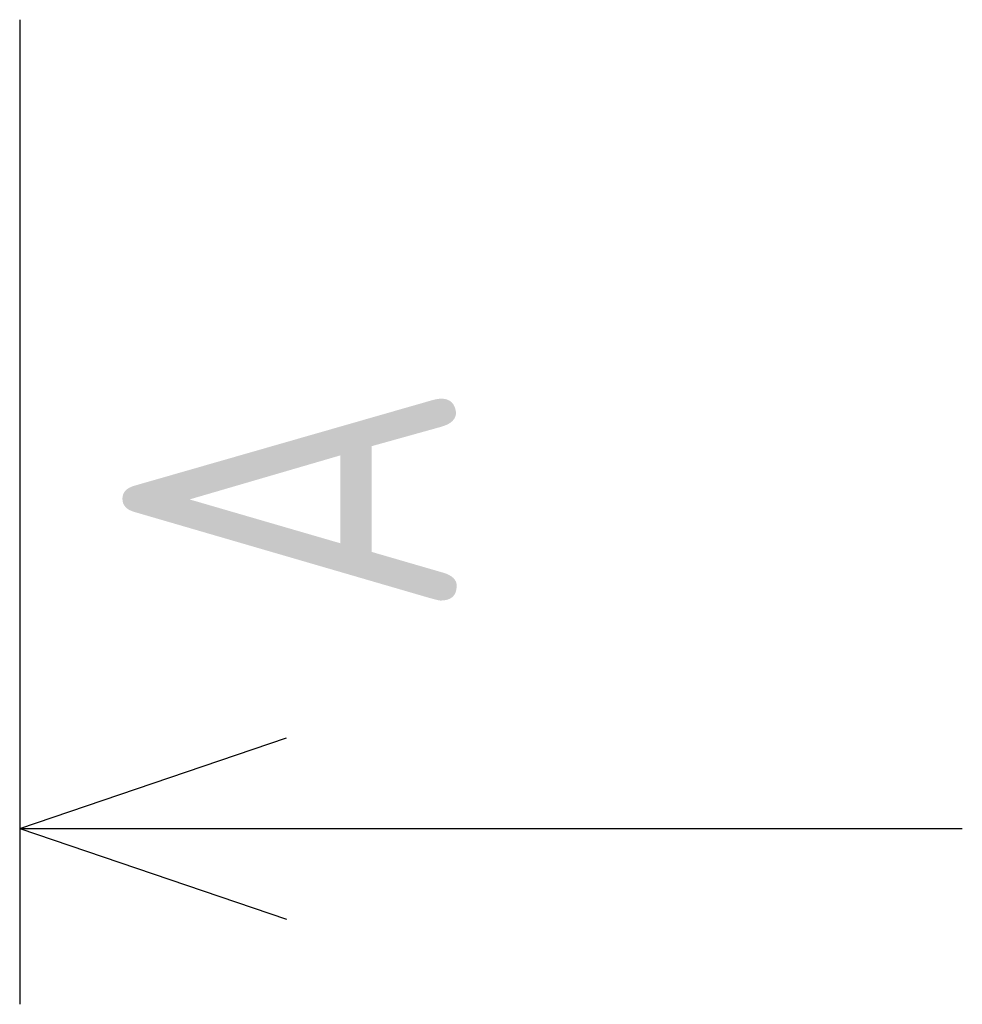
# Model space of a CAD drawing. Header units: millimetres. Extents: x -369365 to -339167, y -1124824 to -1021600.
# Tile 13 of 27: x -356823 to -356258, y -1073422 to -1072832. Entities that reach past the tile are written whole.
import ezdxf

# ---------------------------------------------------------------- set-up
doc = ezdxf.new("R2010")
doc.units = ezdxf.units.MM
doc.layers.add('005 Text', color=1, linetype='Continuous', lineweight=25)
doc.styles.add('ISOCPEUR', font='isocpeur.ttf', dxfattribs={"width": 0.8})

msp = doc.modelspace()

# ---------------------------------------------------------------- linework, layer by layer
at = {"layer": '005 Text'}
for p, q in [((-356823.4, -1072831.73), (-356823.41, -1073422.23)), ((-356823.41, -1073316.76), (-356663.46, -1073262.46)), ((-356823.41, -1073316.76), (-356258.36, -1073316.77)), ((-356823.41, -1073316.76), (-356663.46, -1073371.07))]:
    msp.add_line(p, q, dxfattribs=at)

# ---------------------------------------------------------------- texts
at = {"layer": '005 Text', "insert": (-356661.64, -1073119.55), "char_height": 200, "attachment_point": 5, "rotation": 89.99886, "style": 'ISOCPEUR'}
msp.add_mtext('A', dxfattribs=at)

doc.saveas('drawing.dxf')
